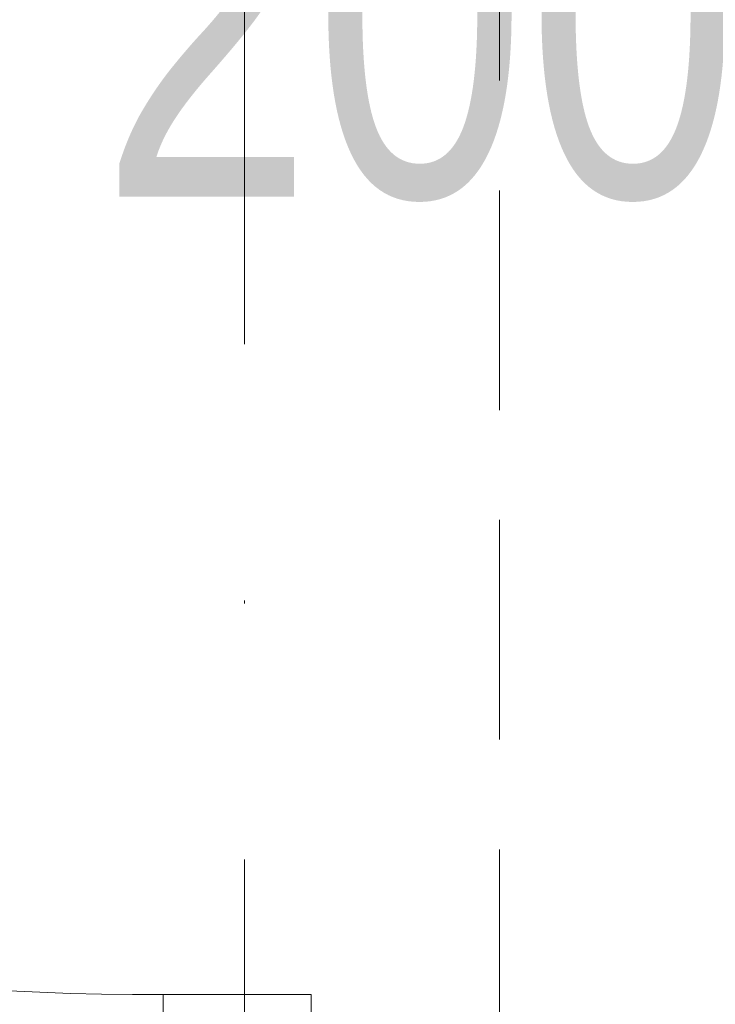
# Model space of a CAD drawing. Header units: inches. Extents: x 69729 to 77643, y -43505 to -36607.
# Tile 19 of 69: x 71998 to 72021, y -38240 to -38206. Entities that reach past the tile are written whole.
import ezdxf

# ---------------------------------------------------------------- set-up
doc = ezdxf.new("R2010")
doc.units = ezdxf.units.IN
doc.header["$MEASUREMENT"] = 0
doc.linetypes.add('DASHDOT', pattern=[1, 0.5, -0.25, 0, -0.25])
doc.linetypes.add('HIDDEN', pattern=[0.375, 0.25, -0.125])
doc.layers.get('0').update_dxf_attribs({"lineweight": 0})
for name, color, linetype, lineweight in [('p--drzwi', 125, 'Continuous', 0), ('p--opis drzwi', 252, 'Continuous', 0), ('p--osie konstr', 1, 'DASHDOT', 15), ('p--podciąg', 61, 'Continuous', 0)]:
    doc.layers.add(name, color=color, linetype=linetype, lineweight=lineweight)
doc.styles.add('STYL-1', font='arial.ttf', dxfattribs={"width": 0.75})

# ---------------------------------------------------------------- blocks, each defined once
blk = doc.blocks.new('drzwi-90-100')
for p, q in [((100, 2.525), (94.95, 2.525)), ((94.95, 2.525), (94.95, -2.525)), ((94.95, -2.525), (100, -2.525))]:
    blk.add_line(p, q)
blk.add_arc((10.8, 3.225), 84.153, 359.52334, 90.47666)

msp = doc.modelspace()

# ---------------------------------------------------------------- linework, layer by layer
at = {"layer": 'p--osie konstr', "linetype": 'DASHDOT', "ltscale": 35}
msp.add_line((72005.321, -38357.571), (72005.321, -37773.871), dxfattribs=at)
at = {"layer": 'p--podciąg', "linetype": 'HIDDEN', "ltscale": 30}
msp.add_line((72014.021, -38144.421), (72014.021, -38244.421), dxfattribs=at)

# ---------------------------------------------------------------- block references
at = {"layer": 'p--drzwi', "xscale": -1, "rotation": 89.99999999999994}
msp.add_blockref('drzwi-90-100', (72005.071, -38144.421), dxfattribs=at)

# ---------------------------------------------------------------- texts
at = {"layer": 'p--opis drzwi', "lineweight": 0, "insert": (72022.233, -38178.802), "char_height": 12.5, "width": 17.2395, "attachment_point": 3, "style": 'STYL-1'}
msp.add_mtext('90\\P200', dxfattribs=at)

doc.saveas('drawing.dxf')
